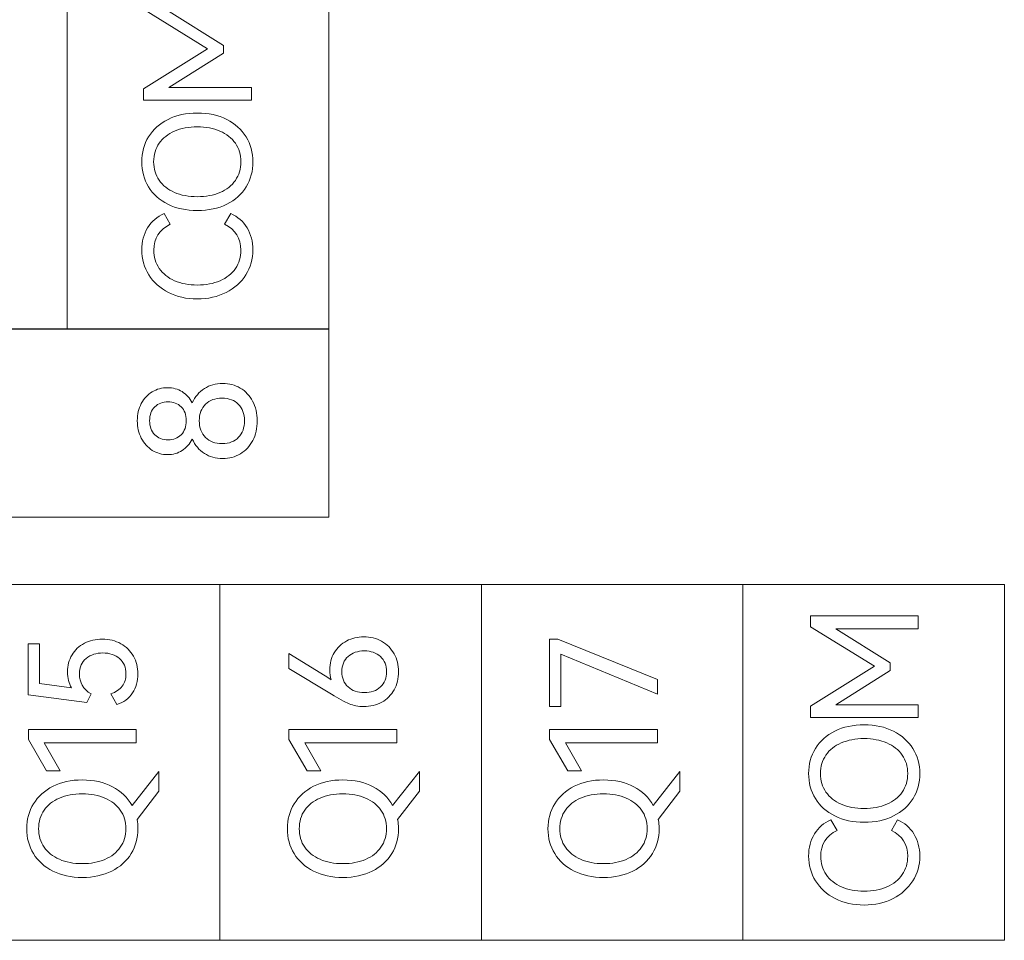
# Model space of a CAD drawing. Header units: millimetres. Extents: x 0 to 427, y 0 to 299.
# Tile 26 of 38: x 170 to 185, y 141 to 155. Entities that reach past the tile are written whole.
import ezdxf

# ---------------------------------------------------------------- set-up
doc = ezdxf.new("R2010")
doc.units = ezdxf.units.MM
doc.header["$MEASUREMENT"] = 0
doc.layers.add('layer 1', color=7, linetype='Continuous')

msp = doc.modelspace()

# ---------------------------------------------------------------- linework, layer by layer
at = {"layer": 'layer 1', "lineweight": 9}
for points in [[(170.323, 150.351), (170.323, 150.351), (170.323, 155.895), (170.323, 155.895)], [(174.394, 150.351), (174.394, 150.351), (174.394, 155.895), (174.394, 155.895)], [(172.699, 140.839), (172.699, 140.839), (172.699, 146.379), (172.699, 146.379)], [(176.769, 140.839), (176.769, 140.839), (176.769, 146.379), (176.769, 146.379)], [(180.839, 140.839), (180.839, 140.839), (180.839, 146.379), (180.839, 146.379)], [(184.91, 140.839), (184.91, 140.839), (184.91, 146.379), (184.91, 146.379)]]:
    msp.add_open_spline(points, degree=3, dxfattribs=at)
for points, knots in [([(171.509, 155.329), (171.509, 155.329), (171.509, 155.496), (171.509, 155.496), (171.509, 155.496), (171.509, 155.496), (173.188, 155.496), (173.188, 155.496), (173.188, 155.496), (173.188, 155.496), (173.188, 155.297), (173.188, 155.297), (173.188, 155.297), (173.188, 155.297), (171.908, 155.297), (171.908, 155.297), (171.908, 155.297), (171.908, 155.297), (172.754, 154.767), (172.754, 154.767), (172.754, 154.767), (172.754, 154.767), (172.754, 154.645), (172.754, 154.645), (172.754, 154.645), (172.754, 154.645), (171.904, 154.111), (171.904, 154.111), (171.904, 154.111), (171.904, 154.111), (173.188, 154.111), (173.188, 154.111), (173.188, 154.111), (173.188, 154.111), (173.188, 153.914), (173.188, 153.914), (173.188, 153.914), (173.188, 153.914), (171.509, 153.914), (171.509, 153.914), (171.509, 153.914), (171.509, 153.914), (171.509, 154.093), (171.509, 154.093), (171.509, 154.093), (171.509, 154.093), (172.507, 154.712), (172.507, 154.712), (172.507, 154.712), (172.507, 154.712), (171.509, 155.329), (171.509, 155.329)], [0, 0, 0, 0, 0.076923, 0.076923, 0.076923, 0.076923, 0.153846, 0.153846, 0.153846, 0.153846, 0.230769, 0.230769, 0.230769, 0.230769, 0.307692, 0.307692, 0.307692, 0.307692, 0.384615, 0.384615, 0.384615, 0.384615, 0.461538, 0.461538, 0.461538, 0.461538, 0.538462, 0.538462, 0.538462, 0.538462, 0.615385, 0.615385, 0.615385, 0.615385, 0.692308, 0.692308, 0.692308, 0.692308, 0.769231, 0.769231, 0.769231, 0.769231, 0.846154, 0.846154, 0.846154, 0.846154, 0.923077, 0.923077, 0.923077, 0.923077, 1, 1, 1, 1]), ([(172.346, 152.197), (172.173, 152.197), (172.021, 152.229), (171.89, 152.295), (171.89, 152.295), (171.758, 152.361), (171.657, 152.452), (171.587, 152.567), (171.587, 152.567), (171.517, 152.682), (171.482, 152.812), (171.482, 152.956), (171.482, 152.956), (171.482, 153.099), (171.517, 153.229), (171.588, 153.344), (171.588, 153.344), (171.659, 153.46), (171.76, 153.55), (171.891, 153.616), (171.891, 153.616), (172.022, 153.682), (172.173, 153.715), (172.346, 153.715), (172.346, 153.715), (172.52, 153.715), (172.673, 153.681), (172.804, 153.615), (172.804, 153.615), (172.934, 153.548), (173.035, 153.458), (173.106, 153.343), (173.106, 153.343), (173.177, 153.229), (173.213, 153.099), (173.213, 152.956), (173.213, 152.956), (173.213, 152.812), (173.178, 152.682), (173.107, 152.567), (173.107, 152.567), (173.037, 152.452), (172.936, 152.361), (172.805, 152.295), (172.805, 152.295), (172.673, 152.229), (172.52, 152.197), (172.346, 152.197)], [0, 0, 0, 0, 0.083333, 0.083333, 0.083333, 0.083333, 0.166667, 0.166667, 0.166667, 0.166667, 0.25, 0.25, 0.25, 0.25, 0.333333, 0.333333, 0.333333, 0.333333, 0.416667, 0.416667, 0.416667, 0.416667, 0.5, 0.5, 0.5, 0.5, 0.583333, 0.583333, 0.583333, 0.583333, 0.666667, 0.666667, 0.666667, 0.666667, 0.75, 0.75, 0.75, 0.75, 0.833333, 0.833333, 0.833333, 0.833333, 0.916667, 0.916667, 0.916667, 0.916667, 1, 1, 1, 1]), ([(172.346, 152.412), (172.479, 152.412), (172.597, 152.434), (172.699, 152.478), (172.699, 152.478), (172.802, 152.521), (172.882, 152.584), (172.939, 152.667), (172.939, 152.667), (172.996, 152.749), (173.025, 152.846), (173.025, 152.956), (173.025, 152.956), (173.025, 153.066), (172.996, 153.162), (172.939, 153.243), (172.939, 153.243), (172.882, 153.325), (172.802, 153.388), (172.699, 153.433), (172.699, 153.433), (172.597, 153.477), (172.479, 153.499), (172.346, 153.499), (172.346, 153.499), (172.212, 153.499), (172.093, 153.477), (171.991, 153.433), (171.991, 153.433), (171.888, 153.388), (171.809, 153.325), (171.752, 153.243), (171.752, 153.243), (171.696, 153.162), (171.667, 153.066), (171.667, 152.956), (171.667, 152.956), (171.667, 152.846), (171.696, 152.75), (171.752, 152.668), (171.752, 152.668), (171.809, 152.586), (171.888, 152.523), (171.991, 152.479), (171.991, 152.479), (172.093, 152.434), (172.212, 152.412), (172.346, 152.412)], [0, 0, 0, 0, 0.083333, 0.083333, 0.083333, 0.083333, 0.166667, 0.166667, 0.166667, 0.166667, 0.25, 0.25, 0.25, 0.25, 0.333333, 0.333333, 0.333333, 0.333333, 0.416667, 0.416667, 0.416667, 0.416667, 0.5, 0.5, 0.5, 0.5, 0.583333, 0.583333, 0.583333, 0.583333, 0.666667, 0.666667, 0.666667, 0.666667, 0.75, 0.75, 0.75, 0.75, 0.833333, 0.833333, 0.833333, 0.833333, 0.916667, 0.916667, 0.916667, 0.916667, 1, 1, 1, 1]), ([(173.025, 151.58), (173.025, 151.763), (172.94, 151.898), (172.77, 151.984), (172.77, 151.984), (172.77, 151.984), (172.867, 152.149), (172.867, 152.149), (172.867, 152.149), (172.975, 152.101), (173.06, 152.028), (173.121, 151.929), (173.121, 151.929), (173.182, 151.829), (173.213, 151.715), (173.213, 151.585), (173.213, 151.585), (173.213, 151.442), (173.176, 151.313), (173.103, 151.197), (173.103, 151.197), (173.03, 151.081), (172.927, 150.989), (172.796, 150.922), (172.796, 150.922), (172.664, 150.855), (172.514, 150.821), (172.346, 150.821), (172.346, 150.821), (172.178, 150.821), (172.028, 150.855), (171.897, 150.922), (171.897, 150.922), (171.765, 150.989), (171.663, 151.081), (171.591, 151.197), (171.591, 151.197), (171.518, 151.313), (171.482, 151.442), (171.482, 151.585), (171.482, 151.585), (171.482, 151.715), (171.512, 151.829), (171.573, 151.929), (171.573, 151.929), (171.635, 152.028), (171.719, 152.101), (171.828, 152.149), (171.828, 152.149), (171.828, 152.149), (171.924, 151.984), (171.924, 151.984), (171.924, 151.984), (171.755, 151.898), (171.67, 151.763), (171.67, 151.58), (171.67, 151.58), (171.67, 151.473), (171.698, 151.378), (171.755, 151.296), (171.755, 151.296), (171.811, 151.213), (171.891, 151.149), (171.993, 151.104), (171.993, 151.104), (172.095, 151.059), (172.213, 151.037), (172.346, 151.037), (172.346, 151.037), (172.479, 151.037), (172.597, 151.059), (172.7, 151.104), (172.7, 151.104), (172.804, 151.149), (172.884, 151.213), (172.94, 151.296), (172.94, 151.296), (172.997, 151.378), (173.025, 151.473), (173.025, 151.58)], [0, 0, 0, 0, 0.05, 0.05, 0.05, 0.05, 0.1, 0.1, 0.1, 0.1, 0.15, 0.15, 0.15, 0.15, 0.2, 0.2, 0.2, 0.2, 0.25, 0.25, 0.25, 0.25, 0.3, 0.3, 0.3, 0.3, 0.35, 0.35, 0.35, 0.35, 0.4, 0.4, 0.4, 0.4, 0.45, 0.45, 0.45, 0.45, 0.5, 0.5, 0.5, 0.5, 0.55, 0.55, 0.55, 0.55, 0.6, 0.6, 0.6, 0.6, 0.65, 0.65, 0.65, 0.65, 0.7, 0.7, 0.7, 0.7, 0.75, 0.75, 0.75, 0.75, 0.8, 0.8, 0.8, 0.8, 0.85, 0.85, 0.85, 0.85, 0.9, 0.9, 0.9, 0.9, 0.95, 0.95, 0.95, 0.95, 1, 1, 1, 1]), ([(137.761, 147.427), (137.761, 147.427), (137.761, 150.358), (137.761, 150.358), (137.761, 150.358), (137.761, 150.358), (174.394, 150.358), (174.394, 150.358), (174.394, 150.358), (174.394, 150.358), (174.394, 147.427), (174.394, 147.427), (174.394, 147.427), (174.394, 147.427), (137.761, 147.427), (137.761, 147.427)], [0, 0, 0, 0, 0.25, 0.25, 0.25, 0.25, 0.5, 0.5, 0.5, 0.5, 0.75, 0.75, 0.75, 0.75, 1, 1, 1, 1]), ([(174.394, 150.351), (174.394, 150.351), (170.323, 150.351), (170.323, 150.351), (170.323, 150.351), (170.323, 150.351), (166.253, 150.351), (166.253, 150.351), (166.253, 150.351), (166.253, 150.351), (162.183, 150.351), (162.183, 150.351), (162.183, 150.351), (162.183, 150.351), (158.112, 150.351), (158.112, 150.351), (158.112, 150.351), (158.112, 150.351), (154.042, 150.351), (154.042, 150.351), (154.042, 150.351), (154.042, 150.351), (149.972, 150.351), (149.972, 150.351), (149.972, 150.351), (149.972, 150.351), (145.901, 150.351), (145.901, 150.351), (145.901, 150.351), (145.901, 150.351), (141.831, 150.351), (141.831, 150.351), (141.831, 150.351), (141.831, 150.351), (137.761, 150.351), (137.761, 150.351)], [0, 0, 0, 0, 0.111111, 0.111111, 0.111111, 0.111111, 0.222222, 0.222222, 0.222222, 0.222222, 0.333333, 0.333333, 0.333333, 0.333333, 0.444444, 0.444444, 0.444444, 0.444444, 0.555556, 0.555556, 0.555556, 0.555556, 0.666667, 0.666667, 0.666667, 0.666667, 0.777778, 0.777778, 0.777778, 0.777778, 0.888889, 0.888889, 0.888889, 0.888889, 1, 1, 1, 1]), ([(172.269, 149.205), (172.312, 149.299), (172.374, 149.373), (172.456, 149.426), (172.456, 149.426), (172.539, 149.48), (172.633, 149.506), (172.74, 149.506), (172.74, 149.506), (172.842, 149.506), (172.934, 149.482), (173.016, 149.434), (173.016, 149.434), (173.097, 149.385), (173.161, 149.317), (173.208, 149.229), (173.208, 149.229), (173.255, 149.14), (173.279, 149.04), (173.279, 148.926), (173.279, 148.926), (173.279, 148.809), (173.256, 148.706), (173.21, 148.617), (173.21, 148.617), (173.163, 148.528), (173.099, 148.459), (173.017, 148.41), (173.017, 148.41), (172.935, 148.361), (172.842, 148.336), (172.74, 148.336), (172.74, 148.336), (172.633, 148.336), (172.539, 148.363), (172.456, 148.416), (172.456, 148.416), (172.374, 148.47), (172.312, 148.544), (172.269, 148.64), (172.269, 148.64), (172.229, 148.564), (172.176, 148.505), (172.109, 148.462), (172.109, 148.462), (172.043, 148.419), (171.967, 148.398), (171.884, 148.398), (171.884, 148.398), (171.798, 148.398), (171.719, 148.42), (171.646, 148.464), (171.646, 148.464), (171.574, 148.509), (171.517, 148.571), (171.475, 148.652), (171.475, 148.652), (171.433, 148.733), (171.412, 148.824), (171.412, 148.926), (171.412, 148.926), (171.412, 149.026), (171.433, 149.116), (171.475, 149.194), (171.475, 149.194), (171.517, 149.272), (171.574, 149.333), (171.645, 149.375), (171.645, 149.375), (171.717, 149.418), (171.796, 149.44), (171.884, 149.44), (171.884, 149.44), (171.967, 149.44), (172.043, 149.419), (172.109, 149.378), (172.109, 149.378), (172.176, 149.337), (172.229, 149.279), (172.269, 149.205)], [0, 0, 0, 0, 0.05, 0.05, 0.05, 0.05, 0.1, 0.1, 0.1, 0.1, 0.15, 0.15, 0.15, 0.15, 0.2, 0.2, 0.2, 0.2, 0.25, 0.25, 0.25, 0.25, 0.3, 0.3, 0.3, 0.3, 0.35, 0.35, 0.35, 0.35, 0.4, 0.4, 0.4, 0.4, 0.45, 0.45, 0.45, 0.45, 0.5, 0.5, 0.5, 0.5, 0.55, 0.55, 0.55, 0.55, 0.6, 0.6, 0.6, 0.6, 0.65, 0.65, 0.65, 0.65, 0.7, 0.7, 0.7, 0.7, 0.75, 0.75, 0.75, 0.75, 0.8, 0.8, 0.8, 0.8, 0.85, 0.85, 0.85, 0.85, 0.9, 0.9, 0.9, 0.9, 0.95, 0.95, 0.95, 0.95, 1, 1, 1, 1]), ([(171.604, 148.926), (171.604, 148.834), (171.631, 148.761), (171.683, 148.708), (171.683, 148.708), (171.736, 148.654), (171.805, 148.627), (171.891, 148.627), (171.891, 148.627), (171.975, 148.627), (172.043, 148.654), (172.096, 148.708), (172.096, 148.708), (172.149, 148.761), (172.175, 148.834), (172.175, 148.926), (172.175, 148.926), (172.175, 149.017), (172.148, 149.088), (172.095, 149.141), (172.095, 149.141), (172.041, 149.194), (171.973, 149.22), (171.891, 149.22), (171.891, 149.22), (171.807, 149.22), (171.738, 149.194), (171.685, 149.141), (171.685, 149.141), (171.631, 149.088), (171.604, 149.017), (171.604, 148.926)], [0, 0, 0, 0, 0.125, 0.125, 0.125, 0.125, 0.25, 0.25, 0.25, 0.25, 0.375, 0.375, 0.375, 0.375, 0.5, 0.5, 0.5, 0.5, 0.625, 0.625, 0.625, 0.625, 0.75, 0.75, 0.75, 0.75, 0.875, 0.875, 0.875, 0.875, 1, 1, 1, 1]), ([(173.081, 148.926), (173.081, 149.031), (173.05, 149.116), (172.987, 149.18), (172.987, 149.18), (172.925, 149.245), (172.84, 149.277), (172.733, 149.277), (172.733, 149.277), (172.624, 149.277), (172.538, 149.245), (172.474, 149.183), (172.474, 149.183), (172.409, 149.12), (172.377, 149.035), (172.377, 148.926), (172.377, 148.926), (172.377, 148.816), (172.409, 148.729), (172.474, 148.666), (172.474, 148.666), (172.538, 148.602), (172.624, 148.57), (172.733, 148.57), (172.733, 148.57), (172.842, 148.57), (172.927, 148.603), (172.989, 148.667), (172.989, 148.667), (173.05, 148.731), (173.081, 148.817), (173.081, 148.926)], [0, 0, 0, 0, 0.125, 0.125, 0.125, 0.125, 0.25, 0.25, 0.25, 0.25, 0.375, 0.375, 0.375, 0.375, 0.5, 0.5, 0.5, 0.5, 0.625, 0.625, 0.625, 0.625, 0.75, 0.75, 0.75, 0.75, 0.875, 0.875, 0.875, 0.875, 1, 1, 1, 1]), ([(184.91, 146.379), (184.91, 146.379), (180.839, 146.379), (180.839, 146.379), (180.839, 146.379), (180.839, 146.379), (176.769, 146.379), (176.769, 146.379), (176.769, 146.379), (176.769, 146.379), (172.699, 146.379), (172.699, 146.379), (172.699, 146.379), (172.699, 146.379), (168.628, 146.379), (168.628, 146.379), (168.628, 146.379), (168.628, 146.379), (164.558, 146.379), (164.558, 146.379), (164.558, 146.379), (164.558, 146.379), (160.487, 146.379), (160.487, 146.379), (160.487, 146.379), (160.487, 146.379), (156.417, 146.379), (156.417, 146.379), (156.417, 146.379), (156.417, 146.379), (152.347, 146.379), (152.347, 146.379), (152.347, 146.379), (152.347, 146.379), (148.277, 146.379), (148.277, 146.379)], [0, 0, 0, 0, 0.111111, 0.111111, 0.111111, 0.111111, 0.222222, 0.222222, 0.222222, 0.222222, 0.333333, 0.333333, 0.333333, 0.333333, 0.444444, 0.444444, 0.444444, 0.444444, 0.555556, 0.555556, 0.555556, 0.555556, 0.666667, 0.666667, 0.666667, 0.666667, 0.777778, 0.777778, 0.777778, 0.777778, 0.888889, 0.888889, 0.888889, 0.888889, 1, 1, 1, 1]), ([(181.89, 145.72), (181.89, 145.72), (181.89, 145.887), (181.89, 145.887), (181.89, 145.887), (181.89, 145.887), (183.569, 145.887), (183.569, 145.887), (183.569, 145.887), (183.569, 145.887), (183.569, 145.688), (183.569, 145.688), (183.569, 145.688), (183.569, 145.688), (182.289, 145.688), (182.289, 145.688), (182.289, 145.688), (182.289, 145.688), (183.135, 145.158), (183.135, 145.158), (183.135, 145.158), (183.135, 145.158), (183.135, 145.037), (183.135, 145.037), (183.135, 145.037), (183.135, 145.037), (182.285, 144.502), (182.285, 144.502), (182.285, 144.502), (182.285, 144.502), (183.569, 144.502), (183.569, 144.502), (183.569, 144.502), (183.569, 144.502), (183.569, 144.305), (183.569, 144.305), (183.569, 144.305), (183.569, 144.305), (181.89, 144.305), (181.89, 144.305), (181.89, 144.305), (181.89, 144.305), (181.89, 144.484), (181.89, 144.484), (181.89, 144.484), (181.89, 144.484), (182.888, 145.103), (182.888, 145.103), (182.888, 145.103), (182.888, 145.103), (181.89, 145.72), (181.89, 145.72)], [0, 0, 0, 0, 0.076923, 0.076923, 0.076923, 0.076923, 0.153846, 0.153846, 0.153846, 0.153846, 0.230769, 0.230769, 0.230769, 0.230769, 0.307692, 0.307692, 0.307692, 0.307692, 0.384615, 0.384615, 0.384615, 0.384615, 0.461538, 0.461538, 0.461538, 0.461538, 0.538462, 0.538462, 0.538462, 0.538462, 0.615385, 0.615385, 0.615385, 0.615385, 0.692308, 0.692308, 0.692308, 0.692308, 0.769231, 0.769231, 0.769231, 0.769231, 0.846154, 0.846154, 0.846154, 0.846154, 0.923077, 0.923077, 0.923077, 0.923077, 1, 1, 1, 1]), ([(170.326, 145.015), (170.326, 145.114), (170.349, 145.203), (170.396, 145.281), (170.396, 145.281), (170.442, 145.359), (170.506, 145.419), (170.588, 145.462), (170.588, 145.462), (170.67, 145.505), (170.763, 145.526), (170.867, 145.526), (170.867, 145.526), (170.975, 145.526), (171.072, 145.503), (171.156, 145.455), (171.156, 145.455), (171.24, 145.408), (171.305, 145.343), (171.352, 145.26), (171.352, 145.26), (171.398, 145.178), (171.422, 145.086), (171.422, 144.985), (171.422, 144.985), (171.422, 144.873), (171.394, 144.774), (171.338, 144.688), (171.338, 144.688), (171.282, 144.602), (171.201, 144.542), (171.094, 144.508), (171.094, 144.508), (171.094, 144.508), (171, 144.673), (171, 144.673), (171, 144.673), (171.078, 144.701), (171.137, 144.741), (171.176, 144.794), (171.176, 144.794), (171.216, 144.846), (171.236, 144.91), (171.236, 144.985), (171.236, 144.985), (171.236, 145.086), (171.202, 145.165), (171.135, 145.224), (171.135, 145.224), (171.068, 145.282), (170.981, 145.311), (170.876, 145.311), (170.876, 145.311), (170.773, 145.311), (170.687, 145.283), (170.617, 145.227), (170.617, 145.227), (170.546, 145.171), (170.511, 145.091), (170.511, 144.985), (170.511, 144.985), (170.511, 144.852), (170.572, 144.748), (170.692, 144.673), (170.692, 144.673), (170.692, 144.673), (170.626, 144.542), (170.626, 144.542), (170.626, 144.542), (170.626, 144.542), (169.713, 144.657), (169.713, 144.657), (169.713, 144.657), (169.713, 144.657), (169.713, 145.451), (169.713, 145.451), (169.713, 145.451), (169.713, 145.451), (169.892, 145.451), (169.892, 145.451), (169.892, 145.451), (169.892, 145.451), (169.892, 144.836), (169.892, 144.836), (169.892, 144.836), (169.892, 144.836), (170.39, 144.769), (170.39, 144.769), (170.39, 144.769), (170.347, 144.837), (170.326, 144.919), (170.326, 145.015)], [0, 0, 0, 0, 0.043478, 0.043478, 0.043478, 0.043478, 0.086957, 0.086957, 0.086957, 0.086957, 0.130435, 0.130435, 0.130435, 0.130435, 0.173913, 0.173913, 0.173913, 0.173913, 0.217391, 0.217391, 0.217391, 0.217391, 0.26087, 0.26087, 0.26087, 0.26087, 0.304348, 0.304348, 0.304348, 0.304348, 0.347826, 0.347826, 0.347826, 0.347826, 0.391304, 0.391304, 0.391304, 0.391304, 0.434783, 0.434783, 0.434783, 0.434783, 0.478261, 0.478261, 0.478261, 0.478261, 0.521739, 0.521739, 0.521739, 0.521739, 0.565217, 0.565217, 0.565217, 0.565217, 0.608696, 0.608696, 0.608696, 0.608696, 0.652174, 0.652174, 0.652174, 0.652174, 0.695652, 0.695652, 0.695652, 0.695652, 0.73913, 0.73913, 0.73913, 0.73913, 0.782609, 0.782609, 0.782609, 0.782609, 0.826087, 0.826087, 0.826087, 0.826087, 0.869565, 0.869565, 0.869565, 0.869565, 0.913043, 0.913043, 0.913043, 0.913043, 0.956522, 0.956522, 0.956522, 0.956522, 1, 1, 1, 1]), ([(174.408, 145.049), (174.408, 145.149), (174.432, 145.237), (174.479, 145.315), (174.479, 145.315), (174.527, 145.393), (174.591, 145.454), (174.672, 145.498), (174.672, 145.498), (174.753, 145.541), (174.842, 145.563), (174.94, 145.563), (174.94, 145.563), (175.041, 145.563), (175.133, 145.54), (175.215, 145.493), (175.215, 145.493), (175.298, 145.446), (175.363, 145.381), (175.409, 145.298), (175.409, 145.298), (175.456, 145.215), (175.479, 145.122), (175.479, 145.019), (175.479, 145.019), (175.479, 144.914), (175.456, 144.82), (175.41, 144.737), (175.41, 144.737), (175.365, 144.655), (175.3, 144.591), (175.218, 144.545), (175.218, 144.545), (175.135, 144.499), (175.041, 144.476), (174.936, 144.476), (174.936, 144.476), (174.853, 144.476), (174.777, 144.491), (174.708, 144.521), (174.708, 144.521), (174.638, 144.55), (174.547, 144.6), (174.434, 144.669), (174.434, 144.669), (174.434, 144.669), (173.773, 145.07), (173.773, 145.07), (173.773, 145.07), (173.773, 145.07), (173.773, 145.301), (173.773, 145.301), (173.773, 145.301), (173.773, 145.301), (174.337, 144.955), (174.337, 144.955), (174.337, 144.955), (174.371, 144.934), (174.402, 144.912), (174.431, 144.891), (174.431, 144.891), (174.416, 144.938), (174.408, 144.991), (174.408, 145.049)], [0, 0, 0, 0, 0.0625, 0.0625, 0.0625, 0.0625, 0.125, 0.125, 0.125, 0.125, 0.1875, 0.1875, 0.1875, 0.1875, 0.25, 0.25, 0.25, 0.25, 0.3125, 0.3125, 0.3125, 0.3125, 0.375, 0.375, 0.375, 0.375, 0.4375, 0.4375, 0.4375, 0.4375, 0.5, 0.5, 0.5, 0.5, 0.5625, 0.5625, 0.5625, 0.5625, 0.625, 0.625, 0.625, 0.625, 0.6875, 0.6875, 0.6875, 0.6875, 0.75, 0.75, 0.75, 0.75, 0.8125, 0.8125, 0.8125, 0.8125, 0.875, 0.875, 0.875, 0.875, 0.9375, 0.9375, 0.9375, 0.9375, 1, 1, 1, 1]), ([(178.007, 145.292), (178.007, 145.292), (178.007, 144.478), (178.007, 144.478), (178.007, 144.478), (178.007, 144.478), (177.831, 144.478), (177.831, 144.478), (177.831, 144.478), (177.831, 144.478), (177.831, 145.524), (177.831, 145.524), (177.831, 145.524), (177.831, 145.524), (177.957, 145.524), (177.957, 145.524), (177.957, 145.524), (177.957, 145.524), (179.511, 144.896), (179.511, 144.896), (179.511, 144.896), (179.511, 144.896), (179.511, 144.671), (179.511, 144.671), (179.511, 144.671), (179.511, 144.671), (178.007, 145.292), (178.007, 145.292)], [0, 0, 0, 0, 0.142857, 0.142857, 0.142857, 0.142857, 0.285714, 0.285714, 0.285714, 0.285714, 0.428571, 0.428571, 0.428571, 0.428571, 0.571429, 0.571429, 0.571429, 0.571429, 0.714286, 0.714286, 0.714286, 0.714286, 0.857143, 0.857143, 0.857143, 0.857143, 1, 1, 1, 1]), ([(175.293, 145.019), (175.293, 145.117), (175.261, 145.196), (175.197, 145.254), (175.197, 145.254), (175.133, 145.313), (175.05, 145.343), (174.947, 145.343), (174.947, 145.343), (174.843, 145.343), (174.759, 145.314), (174.694, 145.256), (174.694, 145.256), (174.629, 145.198), (174.596, 145.119), (174.596, 145.019), (174.596, 145.019), (174.596, 144.92), (174.629, 144.841), (174.694, 144.782), (174.694, 144.782), (174.759, 144.723), (174.843, 144.694), (174.947, 144.694), (174.947, 144.694), (175.051, 144.694), (175.135, 144.723), (175.198, 144.782), (175.198, 144.782), (175.262, 144.841), (175.293, 144.92), (175.293, 145.019)], [0, 0, 0, 0, 0.125, 0.125, 0.125, 0.125, 0.25, 0.25, 0.25, 0.25, 0.375, 0.375, 0.375, 0.375, 0.5, 0.5, 0.5, 0.5, 0.625, 0.625, 0.625, 0.625, 0.75, 0.75, 0.75, 0.75, 0.875, 0.875, 0.875, 0.875, 1, 1, 1, 1]), ([(170.211, 143.474), (170.211, 143.474), (170, 143.474), (170, 143.474), (170, 143.474), (170, 143.474), (169.716, 143.963), (169.716, 143.963), (169.716, 143.963), (169.716, 143.963), (169.716, 144.119), (169.716, 144.119), (169.716, 144.119), (169.716, 144.119), (171.396, 144.119), (171.396, 144.119), (171.396, 144.119), (171.396, 144.119), (171.396, 143.912), (171.396, 143.912), (171.396, 143.912), (171.396, 143.912), (169.961, 143.912), (169.961, 143.912), (169.961, 143.912), (169.961, 143.912), (170.211, 143.474), (170.211, 143.474)], [0, 0, 0, 0, 0.142857, 0.142857, 0.142857, 0.142857, 0.285714, 0.285714, 0.285714, 0.285714, 0.428571, 0.428571, 0.428571, 0.428571, 0.571429, 0.571429, 0.571429, 0.571429, 0.714286, 0.714286, 0.714286, 0.714286, 0.857143, 0.857143, 0.857143, 0.857143, 1, 1, 1, 1]), ([(174.268, 143.474), (174.268, 143.474), (174.057, 143.474), (174.057, 143.474), (174.057, 143.474), (174.057, 143.474), (173.773, 143.963), (173.773, 143.963), (173.773, 143.963), (173.773, 143.963), (173.773, 144.119), (173.773, 144.119), (173.773, 144.119), (173.773, 144.119), (175.454, 144.119), (175.454, 144.119), (175.454, 144.119), (175.454, 144.119), (175.454, 143.912), (175.454, 143.912), (175.454, 143.912), (175.454, 143.912), (174.018, 143.912), (174.018, 143.912), (174.018, 143.912), (174.018, 143.912), (174.268, 143.474), (174.268, 143.474)], [0, 0, 0, 0, 0.142857, 0.142857, 0.142857, 0.142857, 0.285714, 0.285714, 0.285714, 0.285714, 0.428571, 0.428571, 0.428571, 0.428571, 0.571429, 0.571429, 0.571429, 0.571429, 0.714286, 0.714286, 0.714286, 0.714286, 0.857143, 0.857143, 0.857143, 0.857143, 1, 1, 1, 1]), ([(178.326, 143.474), (178.326, 143.474), (178.115, 143.474), (178.115, 143.474), (178.115, 143.474), (178.115, 143.474), (177.831, 143.963), (177.831, 143.963), (177.831, 143.963), (177.831, 143.963), (177.831, 144.119), (177.831, 144.119), (177.831, 144.119), (177.831, 144.119), (179.511, 144.119), (179.511, 144.119), (179.511, 144.119), (179.511, 144.119), (179.511, 143.912), (179.511, 143.912), (179.511, 143.912), (179.511, 143.912), (178.076, 143.912), (178.076, 143.912), (178.076, 143.912), (178.076, 143.912), (178.326, 143.474), (178.326, 143.474)], [0, 0, 0, 0, 0.142857, 0.142857, 0.142857, 0.142857, 0.285714, 0.285714, 0.285714, 0.285714, 0.428571, 0.428571, 0.428571, 0.428571, 0.571429, 0.571429, 0.571429, 0.571429, 0.714286, 0.714286, 0.714286, 0.714286, 0.857143, 0.857143, 0.857143, 0.857143, 1, 1, 1, 1]), ([(182.727, 142.675), (182.555, 142.675), (182.402, 142.708), (182.271, 142.774), (182.271, 142.774), (182.139, 142.839), (182.039, 142.93), (181.968, 143.045), (181.968, 143.045), (181.898, 143.161), (181.863, 143.29), (181.863, 143.434), (181.863, 143.434), (181.863, 143.578), (181.898, 143.707), (181.97, 143.823), (181.97, 143.823), (182.041, 143.938), (182.141, 144.029), (182.272, 144.095), (182.272, 144.095), (182.403, 144.16), (182.555, 144.193), (182.727, 144.193), (182.727, 144.193), (182.902, 144.193), (183.054, 144.16), (183.185, 144.093), (183.185, 144.093), (183.315, 144.027), (183.416, 143.936), (183.487, 143.822), (183.487, 143.822), (183.559, 143.707), (183.594, 143.578), (183.594, 143.434), (183.594, 143.434), (183.594, 143.29), (183.559, 143.161), (183.489, 143.045), (183.489, 143.045), (183.418, 142.93), (183.317, 142.839), (183.186, 142.774), (183.186, 142.774), (183.054, 142.708), (182.902, 142.675), (182.727, 142.675)], [0, 0, 0, 0, 0.083333, 0.083333, 0.083333, 0.083333, 0.166667, 0.166667, 0.166667, 0.166667, 0.25, 0.25, 0.25, 0.25, 0.333333, 0.333333, 0.333333, 0.333333, 0.416667, 0.416667, 0.416667, 0.416667, 0.5, 0.5, 0.5, 0.5, 0.583333, 0.583333, 0.583333, 0.583333, 0.666667, 0.666667, 0.666667, 0.666667, 0.75, 0.75, 0.75, 0.75, 0.833333, 0.833333, 0.833333, 0.833333, 0.916667, 0.916667, 0.916667, 0.916667, 1, 1, 1, 1]), ([(182.727, 142.891), (182.86, 142.891), (182.978, 142.912), (183.08, 142.956), (183.08, 142.956), (183.183, 143), (183.263, 143.063), (183.32, 143.145), (183.32, 143.145), (183.377, 143.228), (183.406, 143.324), (183.406, 143.434), (183.406, 143.434), (183.406, 143.544), (183.377, 143.64), (183.32, 143.722), (183.32, 143.722), (183.263, 143.804), (183.183, 143.867), (183.08, 143.911), (183.08, 143.911), (182.978, 143.955), (182.86, 143.978), (182.727, 143.978), (182.727, 143.978), (182.593, 143.978), (182.474, 143.955), (182.372, 143.911), (182.372, 143.911), (182.269, 143.867), (182.19, 143.804), (182.133, 143.722), (182.133, 143.722), (182.077, 143.64), (182.049, 143.544), (182.049, 143.434), (182.049, 143.434), (182.049, 143.324), (182.077, 143.228), (182.133, 143.146), (182.133, 143.146), (182.19, 143.065), (182.269, 143.001), (182.372, 142.957), (182.372, 142.957), (182.474, 142.913), (182.593, 142.891), (182.727, 142.891)], [0, 0, 0, 0, 0.083333, 0.083333, 0.083333, 0.083333, 0.166667, 0.166667, 0.166667, 0.166667, 0.25, 0.25, 0.25, 0.25, 0.333333, 0.333333, 0.333333, 0.333333, 0.416667, 0.416667, 0.416667, 0.416667, 0.5, 0.5, 0.5, 0.5, 0.583333, 0.583333, 0.583333, 0.583333, 0.666667, 0.666667, 0.666667, 0.666667, 0.75, 0.75, 0.75, 0.75, 0.833333, 0.833333, 0.833333, 0.833333, 0.916667, 0.916667, 0.916667, 0.916667, 1, 1, 1, 1]), ([(171.745, 143.468), (171.745, 143.468), (171.745, 143.16), (171.745, 143.16), (171.745, 143.16), (171.745, 143.16), (171.408, 142.72), (171.408, 142.72), (171.408, 142.72), (171.417, 142.673), (171.422, 142.625), (171.422, 142.576), (171.422, 142.576), (171.422, 142.432), (171.387, 142.302), (171.316, 142.187), (171.316, 142.187), (171.246, 142.072), (171.145, 141.981), (171.014, 141.915), (171.014, 141.915), (170.882, 141.849), (170.729, 141.817), (170.555, 141.817), (170.555, 141.817), (170.382, 141.817), (170.23, 141.849), (170.099, 141.915), (170.099, 141.915), (169.967, 141.981), (169.866, 142.072), (169.796, 142.187), (169.796, 142.187), (169.726, 142.302), (169.69, 142.432), (169.69, 142.576), (169.69, 142.576), (169.69, 142.719), (169.726, 142.849), (169.797, 142.964), (169.797, 142.964), (169.868, 143.08), (169.969, 143.17), (170.1, 143.236), (170.1, 143.236), (170.23, 143.302), (170.382, 143.335), (170.555, 143.335), (170.555, 143.335), (170.735, 143.335), (170.892, 143.299), (171.026, 143.228), (171.026, 143.228), (171.16, 143.157), (171.261, 143.06), (171.33, 142.938), (171.33, 142.938), (171.33, 142.938), (171.745, 143.468), (171.745, 143.468)], [0, 0, 0, 0, 0.066667, 0.066667, 0.066667, 0.066667, 0.133333, 0.133333, 0.133333, 0.133333, 0.2, 0.2, 0.2, 0.2, 0.266667, 0.266667, 0.266667, 0.266667, 0.333333, 0.333333, 0.333333, 0.333333, 0.4, 0.4, 0.4, 0.4, 0.466667, 0.466667, 0.466667, 0.466667, 0.533333, 0.533333, 0.533333, 0.533333, 0.6, 0.6, 0.6, 0.6, 0.666667, 0.666667, 0.666667, 0.666667, 0.733333, 0.733333, 0.733333, 0.733333, 0.8, 0.8, 0.8, 0.8, 0.866667, 0.866667, 0.866667, 0.866667, 0.933333, 0.933333, 0.933333, 0.933333, 1, 1, 1, 1]), ([(175.803, 143.468), (175.803, 143.468), (175.803, 143.16), (175.803, 143.16), (175.803, 143.16), (175.803, 143.16), (175.465, 142.72), (175.465, 142.72), (175.465, 142.72), (175.475, 142.673), (175.479, 142.625), (175.479, 142.576), (175.479, 142.576), (175.479, 142.432), (175.444, 142.302), (175.374, 142.187), (175.374, 142.187), (175.303, 142.072), (175.202, 141.981), (175.071, 141.915), (175.071, 141.915), (174.94, 141.849), (174.787, 141.817), (174.612, 141.817), (174.612, 141.817), (174.44, 141.817), (174.288, 141.849), (174.156, 141.915), (174.156, 141.915), (174.025, 141.981), (173.924, 142.072), (173.853, 142.187), (173.853, 142.187), (173.783, 142.302), (173.748, 142.432), (173.748, 142.576), (173.748, 142.576), (173.748, 142.719), (173.783, 142.849), (173.855, 142.964), (173.855, 142.964), (173.926, 143.08), (174.026, 143.17), (174.157, 143.236), (174.157, 143.236), (174.288, 143.302), (174.44, 143.335), (174.612, 143.335), (174.612, 143.335), (174.793, 143.335), (174.95, 143.299), (175.084, 143.228), (175.084, 143.228), (175.217, 143.157), (175.319, 143.06), (175.387, 142.938), (175.387, 142.938), (175.387, 142.938), (175.803, 143.468), (175.803, 143.468)], [0, 0, 0, 0, 0.066667, 0.066667, 0.066667, 0.066667, 0.133333, 0.133333, 0.133333, 0.133333, 0.2, 0.2, 0.2, 0.2, 0.266667, 0.266667, 0.266667, 0.266667, 0.333333, 0.333333, 0.333333, 0.333333, 0.4, 0.4, 0.4, 0.4, 0.466667, 0.466667, 0.466667, 0.466667, 0.533333, 0.533333, 0.533333, 0.533333, 0.6, 0.6, 0.6, 0.6, 0.666667, 0.666667, 0.666667, 0.666667, 0.733333, 0.733333, 0.733333, 0.733333, 0.8, 0.8, 0.8, 0.8, 0.866667, 0.866667, 0.866667, 0.866667, 0.933333, 0.933333, 0.933333, 0.933333, 1, 1, 1, 1]), ([(179.86, 143.468), (179.86, 143.468), (179.86, 143.16), (179.86, 143.16), (179.86, 143.16), (179.86, 143.16), (179.523, 142.72), (179.523, 142.72), (179.523, 142.72), (179.532, 142.673), (179.537, 142.625), (179.537, 142.576), (179.537, 142.576), (179.537, 142.432), (179.502, 142.302), (179.431, 142.187), (179.431, 142.187), (179.361, 142.072), (179.26, 141.981), (179.129, 141.915), (179.129, 141.915), (178.997, 141.849), (178.844, 141.817), (178.67, 141.817), (178.67, 141.817), (178.497, 141.817), (178.345, 141.849), (178.214, 141.915), (178.214, 141.915), (178.082, 141.981), (177.981, 142.072), (177.911, 142.187), (177.911, 142.187), (177.841, 142.302), (177.805, 142.432), (177.805, 142.576), (177.805, 142.576), (177.805, 142.719), (177.841, 142.849), (177.912, 142.964), (177.912, 142.964), (177.983, 143.08), (178.084, 143.17), (178.215, 143.236), (178.215, 143.236), (178.345, 143.302), (178.497, 143.335), (178.67, 143.335), (178.67, 143.335), (178.85, 143.335), (179.007, 143.299), (179.141, 143.228), (179.141, 143.228), (179.275, 143.157), (179.376, 143.06), (179.445, 142.938), (179.445, 142.938), (179.445, 142.938), (179.86, 143.468), (179.86, 143.468)], [0, 0, 0, 0, 0.066667, 0.066667, 0.066667, 0.066667, 0.133333, 0.133333, 0.133333, 0.133333, 0.2, 0.2, 0.2, 0.2, 0.266667, 0.266667, 0.266667, 0.266667, 0.333333, 0.333333, 0.333333, 0.333333, 0.4, 0.4, 0.4, 0.4, 0.466667, 0.466667, 0.466667, 0.466667, 0.533333, 0.533333, 0.533333, 0.533333, 0.6, 0.6, 0.6, 0.6, 0.666667, 0.666667, 0.666667, 0.666667, 0.733333, 0.733333, 0.733333, 0.733333, 0.8, 0.8, 0.8, 0.8, 0.866667, 0.866667, 0.866667, 0.866667, 0.933333, 0.933333, 0.933333, 0.933333, 1, 1, 1, 1]), ([(170.555, 142.032), (170.688, 142.032), (170.806, 142.054), (170.908, 142.098), (170.908, 142.098), (171.01, 142.141), (171.09, 142.204), (171.148, 142.287), (171.148, 142.287), (171.205, 142.369), (171.234, 142.466), (171.234, 142.576), (171.234, 142.576), (171.234, 142.686), (171.205, 142.782), (171.148, 142.863), (171.148, 142.863), (171.09, 142.945), (171.01, 143.008), (170.908, 143.053), (170.908, 143.053), (170.806, 143.097), (170.688, 143.119), (170.555, 143.119), (170.555, 143.119), (170.42, 143.119), (170.302, 143.097), (170.199, 143.053), (170.199, 143.053), (170.097, 143.008), (170.018, 142.945), (169.961, 142.863), (169.961, 142.863), (169.904, 142.782), (169.876, 142.686), (169.876, 142.576), (169.876, 142.576), (169.876, 142.466), (169.904, 142.37), (169.961, 142.288), (169.961, 142.288), (170.018, 142.206), (170.097, 142.143), (170.199, 142.099), (170.199, 142.099), (170.302, 142.054), (170.42, 142.032), (170.555, 142.032)], [0, 0, 0, 0, 0.083333, 0.083333, 0.083333, 0.083333, 0.166667, 0.166667, 0.166667, 0.166667, 0.25, 0.25, 0.25, 0.25, 0.333333, 0.333333, 0.333333, 0.333333, 0.416667, 0.416667, 0.416667, 0.416667, 0.5, 0.5, 0.5, 0.5, 0.583333, 0.583333, 0.583333, 0.583333, 0.666667, 0.666667, 0.666667, 0.666667, 0.75, 0.75, 0.75, 0.75, 0.833333, 0.833333, 0.833333, 0.833333, 0.916667, 0.916667, 0.916667, 0.916667, 1, 1, 1, 1]), ([(174.612, 142.032), (174.745, 142.032), (174.863, 142.054), (174.966, 142.098), (174.966, 142.098), (175.068, 142.141), (175.148, 142.204), (175.205, 142.287), (175.205, 142.287), (175.262, 142.369), (175.291, 142.466), (175.291, 142.576), (175.291, 142.576), (175.291, 142.686), (175.262, 142.782), (175.205, 142.863), (175.205, 142.863), (175.148, 142.945), (175.068, 143.008), (174.966, 143.053), (174.966, 143.053), (174.863, 143.097), (174.745, 143.119), (174.612, 143.119), (174.612, 143.119), (174.478, 143.119), (174.359, 143.097), (174.257, 143.053), (174.257, 143.053), (174.155, 143.008), (174.075, 142.945), (174.018, 142.863), (174.018, 142.863), (173.962, 142.782), (173.934, 142.686), (173.934, 142.576), (173.934, 142.576), (173.934, 142.466), (173.962, 142.37), (174.018, 142.288), (174.018, 142.288), (174.075, 142.206), (174.155, 142.143), (174.257, 142.099), (174.257, 142.099), (174.359, 142.054), (174.478, 142.032), (174.612, 142.032)], [0, 0, 0, 0, 0.083333, 0.083333, 0.083333, 0.083333, 0.166667, 0.166667, 0.166667, 0.166667, 0.25, 0.25, 0.25, 0.25, 0.333333, 0.333333, 0.333333, 0.333333, 0.416667, 0.416667, 0.416667, 0.416667, 0.5, 0.5, 0.5, 0.5, 0.583333, 0.583333, 0.583333, 0.583333, 0.666667, 0.666667, 0.666667, 0.666667, 0.75, 0.75, 0.75, 0.75, 0.833333, 0.833333, 0.833333, 0.833333, 0.916667, 0.916667, 0.916667, 0.916667, 1, 1, 1, 1]), ([(178.67, 142.032), (178.803, 142.032), (178.921, 142.054), (179.023, 142.098), (179.023, 142.098), (179.125, 142.141), (179.205, 142.204), (179.263, 142.287), (179.263, 142.287), (179.32, 142.369), (179.349, 142.466), (179.349, 142.576), (179.349, 142.576), (179.349, 142.686), (179.32, 142.782), (179.263, 142.863), (179.263, 142.863), (179.205, 142.945), (179.125, 143.008), (179.023, 143.053), (179.023, 143.053), (178.921, 143.097), (178.803, 143.119), (178.67, 143.119), (178.67, 143.119), (178.535, 143.119), (178.417, 143.097), (178.314, 143.053), (178.314, 143.053), (178.212, 143.008), (178.133, 142.945), (178.076, 142.863), (178.076, 142.863), (178.019, 142.782), (177.991, 142.686), (177.991, 142.576), (177.991, 142.576), (177.991, 142.466), (178.019, 142.37), (178.076, 142.288), (178.076, 142.288), (178.133, 142.206), (178.212, 142.143), (178.314, 142.099), (178.314, 142.099), (178.417, 142.054), (178.535, 142.032), (178.67, 142.032)], [0, 0, 0, 0, 0.083333, 0.083333, 0.083333, 0.083333, 0.166667, 0.166667, 0.166667, 0.166667, 0.25, 0.25, 0.25, 0.25, 0.333333, 0.333333, 0.333333, 0.333333, 0.416667, 0.416667, 0.416667, 0.416667, 0.5, 0.5, 0.5, 0.5, 0.583333, 0.583333, 0.583333, 0.583333, 0.666667, 0.666667, 0.666667, 0.666667, 0.75, 0.75, 0.75, 0.75, 0.833333, 0.833333, 0.833333, 0.833333, 0.916667, 0.916667, 0.916667, 0.916667, 1, 1, 1, 1]), ([(183.406, 142.146), (183.406, 142.329), (183.321, 142.464), (183.152, 142.549), (183.152, 142.549), (183.152, 142.549), (183.248, 142.714), (183.248, 142.714), (183.248, 142.714), (183.356, 142.667), (183.441, 142.594), (183.502, 142.494), (183.502, 142.494), (183.563, 142.395), (183.594, 142.28), (183.594, 142.15), (183.594, 142.15), (183.594, 142.008), (183.557, 141.879), (183.484, 141.763), (183.484, 141.763), (183.411, 141.647), (183.308, 141.555), (183.177, 141.488), (183.177, 141.488), (183.045, 141.42), (182.895, 141.387), (182.727, 141.387), (182.727, 141.387), (182.559, 141.387), (182.409, 141.42), (182.278, 141.488), (182.278, 141.488), (182.146, 141.555), (182.044, 141.647), (181.972, 141.763), (181.972, 141.763), (181.899, 141.879), (181.863, 142.008), (181.863, 142.15), (181.863, 142.15), (181.863, 142.28), (181.893, 142.395), (181.955, 142.494), (181.955, 142.494), (182.016, 142.594), (182.101, 142.667), (182.209, 142.714), (182.209, 142.714), (182.209, 142.714), (182.305, 142.549), (182.305, 142.549), (182.305, 142.549), (182.136, 142.464), (182.051, 142.329), (182.051, 142.146), (182.051, 142.146), (182.051, 142.039), (182.079, 141.944), (182.136, 141.861), (182.136, 141.861), (182.192, 141.779), (182.272, 141.715), (182.374, 141.67), (182.374, 141.67), (182.477, 141.625), (182.594, 141.602), (182.727, 141.602), (182.727, 141.602), (182.86, 141.602), (182.978, 141.625), (183.082, 141.67), (183.082, 141.67), (183.185, 141.715), (183.265, 141.779), (183.321, 141.861), (183.321, 141.861), (183.378, 141.944), (183.406, 142.039), (183.406, 142.146)], [0, 0, 0, 0, 0.05, 0.05, 0.05, 0.05, 0.1, 0.1, 0.1, 0.1, 0.15, 0.15, 0.15, 0.15, 0.2, 0.2, 0.2, 0.2, 0.25, 0.25, 0.25, 0.25, 0.3, 0.3, 0.3, 0.3, 0.35, 0.35, 0.35, 0.35, 0.4, 0.4, 0.4, 0.4, 0.45, 0.45, 0.45, 0.45, 0.5, 0.5, 0.5, 0.5, 0.55, 0.55, 0.55, 0.55, 0.6, 0.6, 0.6, 0.6, 0.65, 0.65, 0.65, 0.65, 0.7, 0.7, 0.7, 0.7, 0.75, 0.75, 0.75, 0.75, 0.8, 0.8, 0.8, 0.8, 0.85, 0.85, 0.85, 0.85, 0.9, 0.9, 0.9, 0.9, 0.95, 0.95, 0.95, 0.95, 1, 1, 1, 1]), ([(184.91, 140.839), (184.91, 140.839), (180.839, 140.839), (180.839, 140.839), (180.839, 140.839), (180.839, 140.839), (176.769, 140.839), (176.769, 140.839), (176.769, 140.839), (176.769, 140.839), (172.699, 140.839), (172.699, 140.839), (172.699, 140.839), (172.699, 140.839), (168.628, 140.839), (168.628, 140.839), (168.628, 140.839), (168.628, 140.839), (164.558, 140.839), (164.558, 140.839), (164.558, 140.839), (164.558, 140.839), (160.487, 140.839), (160.487, 140.839), (160.487, 140.839), (160.487, 140.839), (156.417, 140.839), (156.417, 140.839), (156.417, 140.839), (156.417, 140.839), (152.347, 140.839), (152.347, 140.839), (152.347, 140.839), (152.347, 140.839), (148.277, 140.839), (148.277, 140.839)], [0, 0, 0, 0, 0.111111, 0.111111, 0.111111, 0.111111, 0.222222, 0.222222, 0.222222, 0.222222, 0.333333, 0.333333, 0.333333, 0.333333, 0.444444, 0.444444, 0.444444, 0.444444, 0.555556, 0.555556, 0.555556, 0.555556, 0.666667, 0.666667, 0.666667, 0.666667, 0.777778, 0.777778, 0.777778, 0.777778, 0.888889, 0.888889, 0.888889, 0.888889, 1, 1, 1, 1])]:
    msp.add_open_spline(points, degree=3, knots=knots, dxfattribs=at)

doc.saveas('drawing.dxf')
